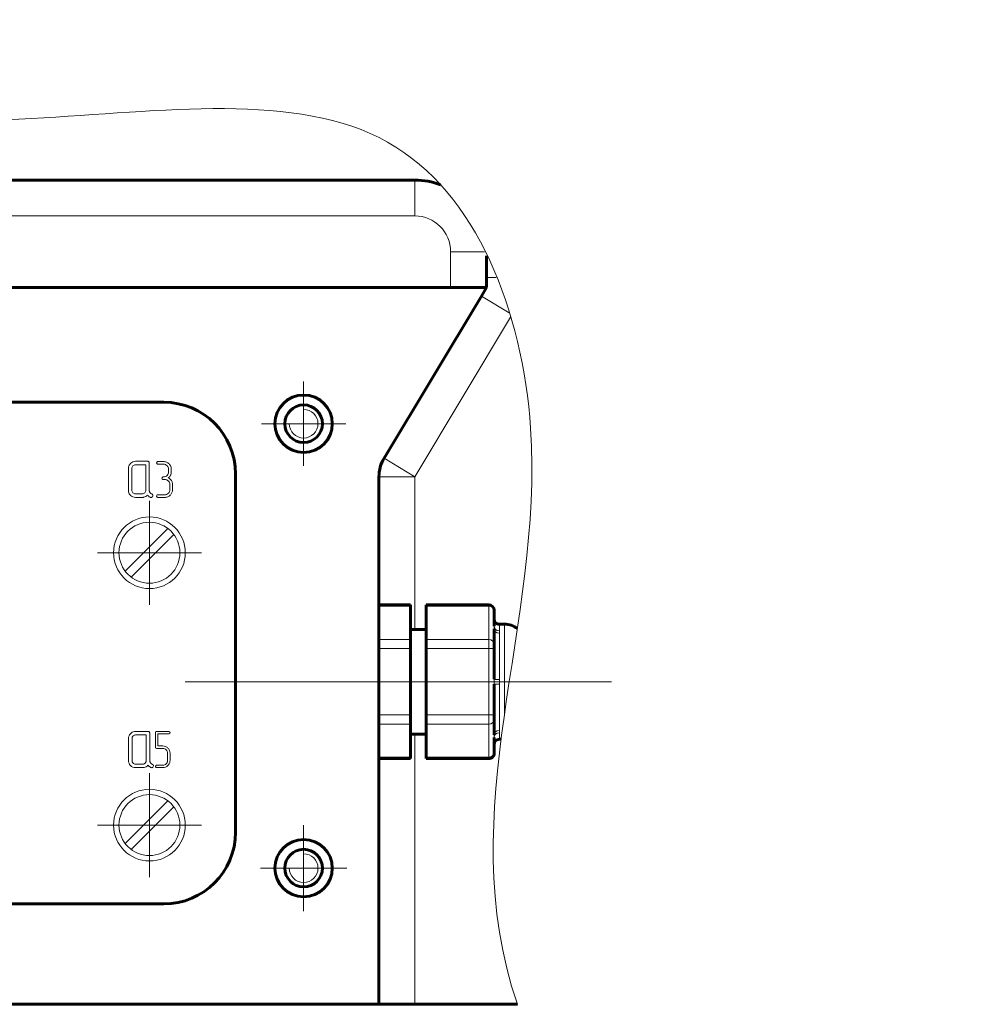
# Model space of a CAD drawing. Header units: millimetres. Extents: x 29 to 246, y -59 to 268.
# Tile 2 of 11: x 117 to 182, y -46 to 23. Entities that reach past the tile are written whole.
import ezdxf

# ---------------------------------------------------------------- set-up
doc = ezdxf.new("R2010")
doc.units = ezdxf.units.MM
for name, pattern in [('K5LT_AXLED', [19.5, 15, -1.5, 1.5, -1.5]), ('K5LT_BASIC', [0]), ('K5LT_THIN', [0]), ('K5LT_THIN_INCLUDED_TO_HATCHING', [0])]:
    doc.linetypes.add(name, pattern=pattern)
doc.layers.add('Системный слой', color=7, linetype='Continuous')

# ---------------------------------------------------------------- blocks, each defined once
blk = doc.blocks.new('U42')
at = {"layer": 'Системный слой', "color": 30, "linetype": 'K5LT_AXLED', "lineweight": 18, "true_color": 0xff8000}
for q in [(136.391, -33.625), (133.391, -36.625), (139.391, -36.625), (136.391, -39.625)]:
    blk.add_line((136.391, -36.625), q, dxfattribs=at)
blk = doc.blocks.new('U44')
at = {"layer": 'Системный слой', "color": 30, "linetype": 'K5LT_AXLED', "lineweight": 18, "true_color": 0xff8000}
for q in [(136.391, -2.69), (133.455, -5.625), (139.326, -5.625), (136.391, -8.561)]:
    blk.add_line((136.391, -5.625), q, dxfattribs=at)
blk = doc.blocks.new('U48')
at = {"layer": 'Системный слой', "color": 7, "linetype": 'K5LT_THIN', "lineweight": 18}
for p, q in [((126.152, -8.315), (126.139, -8.352)), ((126.139, -8.352), (126.145, -8.386)), ((126.145, -8.386), (126.163, -8.417)), ((126.232, -8.263), (126.203, -8.267)), ((126.604, -8.263), (126.232, -8.263)), ((126.232, -8.442), (126.604, -8.442)), ((126.977, -8.799), (126.977, -8.977)), ((127.163, -9.072), (127.163, -8.799)), ((126.524, -9.387), (126.511, -9.424)), ((126.511, -9.424), (126.517, -9.458)), ((126.517, -9.458), (126.536, -9.488)), ((126.604, -9.335), (126.576, -9.339)), ((126.604, -9.513), (126.696, -9.513)), ((127.139, -9.157), (127.151, -9.108)), ((127.151, -9.108), (127.163, -9.072)), ((127.063, -9.87), (127.063, -10.228)), ((127.249, -10.228), (127.249, -9.87)), ((126.152, -10.637), (126.139, -10.674)), ((126.139, -10.674), (126.145, -10.708)), ((126.145, -10.708), (126.163, -10.738)), ((126.231, -10.585), (126.203, -10.589)), ((126.694, -10.585), (126.231, -10.585)), ((126.232, -10.763), (126.694, -10.763))]:
    blk.add_line(p, q, dxfattribs=at)
for centre, radius, start, end in [((126.271, -8.381), 0.136, 133.03338, 150.91919), ((126.22, -8.357), 0.0824, 226.18924, 250.03979), ((126.222, -8.329), 0.0651, 107.03088, 133.03338), ((126.232, -8.325), 0.117, 250.03979, 270), ((126.604, -8.858), 0.595, 68.02411, 90), ((126.604, -8.841), 0.399, 68.04227, 90), ((126.619, -8.804), 0.359, 44.8804, 68.04227), ((126.622, -8.815), 0.549, 45.12967, 68.02411), ((126.623, -8.8), 0.354, 22.47669, 44.8804), ((126.625, -8.799), 0.351, 0, 22.47669), ((126.642, -8.795), 0.52, 22.44358, 45.12967), ((126.632, -8.799), 0.531, 0, 22.44358), ((126.643, -9.453), 0.137, 132.99673, 150.88973), ((126.592, -9.429), 0.0823, 226.18924, 250.06748), ((126.595, -9.401), 0.0653, 106.98651, 132.99673), ((126.604, -9.396), 0.118, 250.06748, 270), ((126.604, -8.938), 0.397, 270, 291.97684), ((126.696, -9.902), 0.388, 67.97958, 90), ((126.616, -8.967), 0.366, 291.97684, 314.87086), ((126.709, -9.869), 0.353, 44.86864, 67.97958), ((126.63, -8.98), 0.346, 314.87086, 337.56472), ((126.623, -8.977), 0.354, 337.56472, 0), ((126.41, -8.76), 0.838, 310.70374, 320.13797), ((126.754, -9.82), 0.47, 41.74874, 64.49899), ((126.679, -8.985), 0.487, 320.13797, 332.52256), ((126.666, -9.899), 0.589, 21.45041, 41.74874), ((126.812, -9.02), 0.355, 327.65698, 332.76581), ((126.894, -9.062), 0.263, 332.76581, 338.70584), ((126.708, -9.87), 0.355, 22.42106, 44.86864), ((126.707, -9.87), 0.356, 0, 22.42106), ((126.707, -10.228), 0.356, 337.59174, 0), ((126.723, -10.228), 0.526, 337.54661, 0), ((126.74, -9.87), 0.509, 10.70427, 21.45041), ((126.736, -9.87), 0.513, 0, 10.70427), ((126.271, -10.703), 0.136, 133.19337, 151.00808), ((126.22, -10.68), 0.0816, 225.96022, 249.92831), ((126.222, -10.65), 0.0645, 107.20004, 133.19337), ((126.232, -10.648), 0.116, 249.92831, 270), ((126.694, -10.194), 0.391, 270, 292.01532), ((126.694, -10.184), 0.579, 270, 292.28583), ((126.704, -10.22), 0.363, 292.01532, 314.87544), ((126.704, -10.208), 0.554, 292.28583, 315.08687), ((126.716, -10.231), 0.347, 314.87544, 337.59174), ((126.724, -10.228), 0.526, 315.08687, 337.54661)]:
    blk.add_arc(centre, radius, start, end, dxfattribs=at)
blk = doc.blocks.new('U54')
at = {"layer": 'Системный слой', "color": 7, "linetype": 'K5LT_THIN', "lineweight": 18}
for p, q in [((125.641, -18.25), (125.641, -11)), ((126.916, -12.926), (123.941, -15.901)), ((124.365, -16.325), (127.34, -13.35)), ((129.266, -14.625), (122.016, -14.625))]:
    blk.add_line(p, q, dxfattribs=at)
blk.add_circle((125.641, -14.625), 2.125, dxfattribs=at)
blk = doc.blocks.new('U55')
at = {"layer": 'Системный слой', "color": 7, "linetype": 'K5LT_THIN', "lineweight": 18}
for p, q in [((125.641, -37.25), (125.641, -30)), ((126.916, -31.926), (123.941, -34.901)), ((124.365, -35.325), (127.34, -32.35)), ((129.266, -33.625), (122.016, -33.625))]:
    blk.add_line(p, q, dxfattribs=at)
blk.add_circle((125.641, -33.625), 2.125, dxfattribs=at)

msp = doc.modelspace()

# ---------------------------------------------------------------- linework, layer by layer
at = {"layer": 'Системный слой', "color": 5, "linetype": 'K5LT_BASIC', "lineweight": 60, "true_color": 0x0000ff}
for p, q in [((79.1407, 11.3746), (144.1407, 11.3746)), ((149.1407, 3.8746), (149.1407, 6.0887)), ((146.6407, 3.8746), (76.6407, 3.8746)), ((149.1407, 3.8746), (146.6407, 3.8746)), ((148.7844, 3.2808), (149.1407, 3.8746)), ((141.997, -8.0317), (148.7844, 3.2808)), ((126.6407, -4.1254), (96.6407, -4.1254)), ((131.6407, -9.1254), (131.6407, -34.1254)), ((141.6407, -46.1254), (141.6407, -9.3179)), ((141.6407, -18.2634), (143.8307, -18.2634)), ((143.8307, -18.3612), (143.8307, -18.2634)), ((143.8307, -20.6772), (143.8307, -18.3612)), ((144.9257, -18.2634), (149.3057, -18.2634)), ((144.9257, -18.3612), (144.9257, -18.2634)), ((144.9257, -20.6772), (144.9257, -18.3612)), ((149.6707, -18.6773), (149.6707, -18.6284)), ((149.6707, -19.7476), (149.6707, -18.6773)), ((150.0357, -19.6105), (150.4007, -19.6105)), ((143.8307, -19.9755), (144.9257, -19.9755)), ((149.6707, -20.9933), (149.6707, -19.923)), ((143.8307, -21.3094), (143.8307, -20.6772)), ((144.9257, -21.3094), (144.9257, -20.6772)), ((149.6707, -21.3094), (149.6707, -20.9933)), ((143.8307, -25.9415), (143.8307, -21.3094)), ((144.9257, -25.9415), (144.9257, -21.3094)), ((149.6707, -23.4501), (149.6707, -21.3094)), ((149.6707, -25.9415), (149.6707, -23.8008)), ((143.8307, -26.5737), (143.8307, -25.9415)), ((144.9257, -26.5737), (144.9257, -25.9415)), ((149.6707, -26.2576), (149.6707, -25.9415)), ((143.8307, -28.8897), (143.8307, -26.5737)), ((144.9257, -28.8897), (144.9257, -26.5737)), ((149.6707, -27.3279), (149.6707, -26.2576)), ((143.8307, -27.2755), (144.9257, -27.2755)), ((149.6707, -28.5736), (149.6707, -27.5033)), ((150.0357, -27.6405), (150.1585, -27.6405)), ((149.6707, -28.6225), (149.6707, -28.5736)), ((141.6407, -28.9875), (143.8307, -28.9875)), ((143.8307, -28.9875), (143.8307, -28.8897)), ((144.9257, -28.9875), (144.9257, -28.8897)), ((144.9257, -28.9875), (149.3057, -28.9875)), ((96.6407, -39.1254), (126.6407, -39.1254)), ((72.6652, -46.1254), (151.298, -46.1254)), ((144.1407, -46.1254), (141.6407, -46.1254))]:
    msp.add_line(p, q, dxfattribs=at)
at = {"layer": 'Системный слой', "color": 7, "linetype": 'K5LT_THIN', "lineweight": 18}
for p, q in [((144.1407, 8.8746), (144.1407, 11.3746)), ((79.1407, 8.8746), (144.1407, 8.8746)), ((146.6407, 3.8746), (146.6407, 6.3746)), ((146.6407, 6.3746), (149.0017, 6.3746)), ((149.8171, 4.567), (149.1407, 4.567)), ((150.7181, 2.1206), (148.7844, 3.2808)), ((150.8182, 1.8113), (144.1407, -9.3179)), ((125.5042, -8.2415), (124.6583, -8.2415)), ((144.1407, -9.3179), (141.997, -8.0317)), ((124.1749, -8.7459), (124.1749, -10.259)), ((124.4166, -8.7445), (124.4166, -10.2604)), ((125.3834, -8.4918), (124.6583, -8.4918)), ((125.3834, -10.2604), (125.3834, -8.4918)), ((125.5943, -8.2724), (125.5847, -8.2639)), ((125.6251, -10.253), (125.6251, -8.3672)), ((144.1407, -9.3179), (141.6407, -9.3179)), ((144.1407, -19.9755), (144.1407, -9.3179)), ((124.6583, -10.5131), (125.1417, -10.5131)), ((124.6583, -10.7634), (125.1417, -10.7634)), ((125.7149, -10.7634), (125.758, -10.7634)), ((125.758, -10.7634), (125.7886, -10.7597)), ((125.8393, -10.7257), (125.8645, -10.6835)), ((141.6407, -18.3612), (143.8307, -18.3612)), ((144.9257, -18.3612), (149.3057, -18.3612)), ((149.3057, -18.3612), (149.3057, -18.2634)), ((149.3057, -20.6772), (149.3057, -18.3612)), ((149.6707, -19.923), (149.6707, -19.7476)), ((150.0357, -20.0708), (150.0357, -19.6105)), ((150.4007, -23.6255), (150.4007, -19.6105)), ((150.0357, -20.2315), (150.0357, -20.0708)), ((150.0357, -23.4647), (150.0357, -20.2315)), ((141.6407, -20.6772), (143.8307, -20.6772)), ((144.9257, -20.6772), (149.3057, -20.6772)), ((149.3057, -21.3094), (149.3057, -20.6772)), ((141.6407, -21.3094), (143.8307, -21.3094)), ((144.9257, -21.3094), (149.3057, -21.3094)), ((149.3057, -21.3094), (149.6707, -21.3094)), ((149.3057, -25.9415), (149.3057, -21.3094)), ((144.1407, -23.6255), (144.1407, -23.6254)), ((149.6707, -23.8008), (149.6707, -23.4501)), ((150.0357, -23.6255), (150.0357, -23.4647)), ((150.0357, -23.7862), (150.0357, -23.6255)), ((150.0357, -27.0194), (150.0357, -23.7862)), ((150.4007, -25.8356), (150.4007, -23.6255)), ((141.6407, -25.9415), (143.8307, -25.9415)), ((144.9257, -25.9415), (149.3057, -25.9415)), ((149.3057, -26.5737), (149.3057, -25.9415)), ((149.3057, -25.9415), (149.6707, -25.9415)), ((141.6407, -26.5737), (143.8307, -26.5737)), ((144.9257, -26.5737), (149.3057, -26.5737)), ((149.3057, -28.8897), (149.3057, -26.5737)), ((125.4156, -27.3377), (124.6747, -27.3377)), ((125.5387, -27.0911), (124.6749, -27.0911)), ((125.4156, -29.1195), (125.4156, -27.3377)), ((125.6315, -27.1221), (125.6217, -27.1137)), ((125.6621, -29.1195), (125.6621, -27.2146)), ((126.0781, -27.1187), (126.0626, -27.1754)), ((126.0626, -27.1754), (126.0626, -28.1891)), ((126.0838, -27.1121), (126.0781, -27.1187)), ((126.9906, -27.0911), (126.147, -27.0911)), ((126.2311, -27.2596), (126.9905, -27.2596)), ((126.2311, -28.1049), (126.2311, -27.2596)), ((126.9905, -27.2596), (127.0036, -27.2588)), ((127.0426, -27.114), (126.9906, -27.0911)), ((127.0036, -27.2588), (127.0519, -27.2335)), ((127.0474, -27.1187), (127.0426, -27.114)), ((127.0749, -27.1726), (127.0474, -27.1187)), ((127.0519, -27.2335), (127.0692, -27.205)), ((127.0692, -27.205), (127.0749, -27.1753)), ((127.0749, -27.1753), (127.0749, -27.1726)), ((144.1407, -46.1254), (144.1407, -27.2755)), ((149.6707, -27.5033), (149.6707, -27.3279)), ((150.0357, -27.1801), (150.0357, -27.0194)), ((150.0357, -27.6405), (150.0357, -27.1801)), ((124.1812, -27.5849), (124.1812, -29.1193)), ((124.4278, -27.5846), (124.4278, -29.1195)), ((126.5703, -28.1049), (126.2311, -28.1049)), ((126.0836, -28.2522), (126.0902, -28.2579)), ((126.0902, -28.2579), (126.147, -28.2734)), ((126.147, -28.2734), (126.5706, -28.2734)), ((126.5706, -28.2734), (126.5724, -28.2734)), ((126.8084, -28.3714), (126.8094, -28.3723)), ((126.9065, -28.6092), (126.9065, -29.1071)), ((126.9264, -28.2535), (126.9249, -28.252)), ((127.0749, -28.6092), (127.0749, -28.6076)), ((127.0749, -29.107), (127.0749, -28.6092)), ((124.6747, -29.3665), (125.1686, -29.3665)), ((125.91, -29.5423), (125.9186, -29.4923)), ((126.0626, -29.5288), (126.0681, -29.5608)), ((126.1203, -29.4486), (126.0825, -29.4783)), ((126.147, -29.4446), (126.1203, -29.4486)), ((126.5706, -29.4446), (126.147, -29.4446)), ((141.6407, -28.8897), (143.8307, -28.8897)), ((144.9257, -28.8897), (149.3057, -28.8897)), ((149.3057, -28.9875), (149.3057, -28.8897)), ((124.6749, -29.613), (125.1686, -29.613)), ((125.7559, -29.613), (125.8003, -29.6207)), ((125.8003, -29.6207), (125.8164, -29.6198)), ((125.8841, -29.5836), (125.91, -29.5423)), ((126.0681, -29.5608), (126.0846, -29.5894)), ((126.147, -29.613), (126.5705, -29.613)), ((126.5705, -29.613), (126.5719, -29.613))]:
    msp.add_line(p, q, dxfattribs=at)
at = {"layer": 'Системный слой', "color": 30, "linetype": 'K5LT_AXLED', "lineweight": 18, "true_color": 0xff8000}
for p, q in [((128.1407, -23.6254), (149.7892, -23.6254)), ((148.6407, -23.6254), (129.6407, -23.6254)), ((152.8637, -23.6255), (138.4922, -23.6255)), ((157.8637, -23.6255), (143.4922, -23.6255))]:
    msp.add_line(p, q, dxfattribs=at)
at = {"layer": 'Системный слой', "color": 5, "linetype": 'K5LT_BASIC', "lineweight": 60, "true_color": 0x0000ff}
for centre, radius in [((136.3907, -5.6254), 2), ((136.3907, -5.6254), 1.311), ((136.3907, -36.6254), 2), ((136.3907, -36.6254), 1.311)]:
    msp.add_circle(centre, radius, dxfattribs=at)
at = {"layer": 'Системный слой', "color": 7, "linetype": 'K5LT_THIN', "lineweight": 18}
for centre in [(125.6407, -14.6254), (125.6407, -33.6254)]:
    msp.add_circle(centre, 2.5, dxfattribs=at)
at = {"layer": 'Системный слой', "color": 5, "linetype": 'K5LT_BASIC', "lineweight": 60, "true_color": 0x0000ff}
for centre, radius, start, end in [((144.1407, 6.3746), 5, 68.895222, 90), ((126.6407, -9.1254), 5, 0, 90), ((144.1407, -9.3179), 2.5, 149.036243, 180), ((149.3057, -18.6284), 0.365, 0, 89.999971), ((150.0357, -19.2455), 0.365, 179.999971, 269.999971), ((150.4007, -21.0705), 1.46, 52.536124, 89.999971), ((150.0357, -28.0055), 0.365, 89.999971, 179.999971), ((149.3057, -28.6225), 0.365, 269.999971, 0), ((126.6407, -34.1254), 5, 270, 0)]:
    msp.add_arc(centre, radius, start, end, dxfattribs=at)
at = {"layer": 'Системный слой', "color": 7, "linetype": 'K5LT_THIN', "lineweight": 18}
for centre, radius, start, end in [((144.1407, 6.3746), 2.5, 0, 90), ((124.6583, -8.7034), 0.4619, 90, 112.693622), ((125.5042, -8.4234), 0.1819, 74.442998, 90), ((124.6595, -8.7459), 0.4846, 156.848726, 180), ((124.7504, -8.7848), 0.5835, 135.773996, 156.848726), ((124.6524, -8.6894), 0.4468, 112.693622, 135.773996), ((124.6862, -8.7445), 0.2696, 157.934065, 180), ((124.6671, -8.7367), 0.249, 134.961001, 157.934065), ((124.6563, -8.7259), 0.2337, 112.354027, 134.961001), ((124.6583, -8.7308), 0.239, 90, 112.354027), ((125.5278, -8.3389), 0.0941, 52.758564, 74.442998), ((125.5298, -8.3355), 0.0902, 17.969232, 44.393571), ((125.4319, -8.3672), 0.1932, 0, 17.969232), ((124.713, -10.259), 0.5381, 180, 202.058013), ((124.6863, -10.2604), 0.2697, 180, 201.973823), ((125.1138, -10.2604), 0.2696, 337.934068, 0), ((125.8968, -10.253), 0.2717, 180, 187.894745), ((125.947, -10.2461), 0.3224, 187.894745, 195.142242), ((124.6741, -10.2747), 0.4962, 202.058013, 225.041573), ((124.654, -10.2949), 0.4677, 225.041573, 247.656264), ((124.6669, -10.2683), 0.2488, 201.973823, 224.867398), ((124.6583, -10.2845), 0.479, 247.656264, 270), ((124.6565, -10.2786), 0.2341, 224.867398, 247.546425), ((124.6583, -10.2743), 0.2388, 247.546425, 270), ((125.1417, -10.2741), 0.239, 270, 292.354011), ((125.1417, -10.2089), 0.5545, 270, 275.557873), ((125.1487, -10.281), 0.482, 275.557873, 281.519108), ((125.1437, -10.279), 0.2337, 292.354011, 314.961009), ((125.1582, -10.3278), 0.4343, 281.519108, 301.170733), ((125.1329, -10.2682), 0.249, 314.961009, 337.934068), ((125.1244, -10.2719), 0.4997, 301.170733, 319.480228), ((126.9492, -9.331), 1.9208, 221.212213, 224.558522), ((125.646, -10.6143), 0.0918, 224.558522, 239.905228), ((125.9069, -10.3444), 0.4651, 228.690928, 238.763515), ((125.9846, -10.2359), 0.3614, 195.142242, 201.618866), ((126.0848, -10.1962), 0.4692, 201.618866, 207.302457), ((125.7694, -10.5712), 0.1998, 238.763515, 254.156946), ((125.8539, -10.2964), 0.2186, 211.72296, 229.107125), ((125.9931, -10.1357), 0.4312, 229.107125, 241.459912), ((125.7334, -10.6674), 0.162, 53.897009, 70.657878), ((125.7654, -10.6705), 0.0922, 284.579393, 303.804184), ((125.764, -10.6685), 0.0946, 303.804184, 322.776553), ((125.7682, -10.6196), 0.1029, 32.820162, 53.897009), ((125.7673, -10.6202), 0.104, 14.839362, 32.820162), ((125.7383, -10.6381), 0.1342, 340.190895, 350.652234), ((125.7206, -10.6326), 0.1523, 0, 14.839362), ((125.7049, -10.6326), 0.168, 350.652234, 0), ((124.6431, -27.583), 0.4617, 157.656887, 168.885696), ((124.6725, -27.5951), 0.4935, 147.125523, 157.656887), ((124.7909, -27.6716), 0.6344, 137.840019, 147.125523), ((124.684, -27.5794), 0.4933, 118.983812, 137.443024), ((124.661, -27.538), 0.446, 99.561611, 118.983812), ((124.6564, -27.574), 0.2275, 146.349809, 158.069009), ((124.6811, -27.5904), 0.2571, 135.328944, 146.349809), ((124.6722, -27.5856), 0.2474, 112.186082, 134.678006), ((124.6747, -27.5918), 0.2542, 90, 112.186082), ((124.6697, -27.5897), 0.4984, 94.637784, 99.561611), ((124.6749, -27.6529), 0.5618, 90, 94.637784), ((125.5387, -27.2835), 0.1924, 74.771618, 90), ((125.5639, -27.191), 0.0965, 53.203609, 74.771618), ((125.5683, -27.1849), 0.089, 18.368678, 44.839751), ((125.479, -27.2146), 0.1831, 0, 18.368678), ((126.1267, -27.1552), 0.0608, 108.369752, 134.840963), ((126.147, -27.2162), 0.1251, 90, 108.369752), ((124.6525, -27.5849), 0.4712, 168.885696, 180), ((124.709, -27.5846), 0.2812, 169.561429, 180), ((124.6608, -27.5757), 0.2321, 158.069009, 169.561429), ((126.5703, -28.6031), 0.4982, 67.473764, 90), ((126.5662, -28.613), 0.5089, 45.188689, 67.473764), ((126.1876, -28.1891), 0.125, 180, 198.378574), ((126.1267, -28.2093), 0.0608, 198.378574, 224.850909), ((126.5709, -28.6121), 0.3387, 67.448506, 89.73942), ((126.5736, -28.6057), 0.3317, 44.92296, 67.448506), ((126.5751, -28.6057), 0.3307, 22.289831, 44.891339), ((126.5666, -28.6092), 0.3399, 0, 22.289831), ((126.5662, -28.6142), 0.5098, 22.753969, 45.046185), ((126.5786, -28.609), 0.4963, 0.158054, 22.753969), ((124.7386, -29.1193), 0.5573, 180, 190.53146), ((124.6476, -29.1362), 0.4648, 190.53146, 202.067356), ((124.6415, -29.1387), 0.4582, 202.067356, 213.761284), ((124.6958, -29.1023), 0.5236, 213.761284, 224.698366), ((124.6656, -29.1251), 0.4862, 225.296871, 247.928568), ((124.7102, -29.1195), 0.2824, 180, 190.397841), ((124.6652, -29.1278), 0.2367, 190.397841, 201.758539), ((124.6622, -29.129), 0.2334, 201.758539, 213.271538), ((124.6891, -29.1113), 0.2656, 213.271538, 224.062059), ((124.6702, -29.1184), 0.2472, 225.937941, 248.241461), ((124.6747, -29.1069), 0.2596, 248.241461, 270), ((125.1686, -29.1093), 0.2572, 270, 291.930991), ((125.1753, -29.1257), 0.2394, 291.930991, 314.671056), ((125.1536, -29.1082), 0.2671, 315.321994, 326.160881), ((125.1835, -29.1282), 0.2312, 326.160881, 337.813918), ((125.1818, -29.1275), 0.233, 337.813918, 349.381207), ((125.1392, -29.1195), 0.2764, 349.381207, 0), ((125.161, -29.1149), 0.5035, 300.151689, 318.636156), ((126.96, -28.1533), 1.9223, 222.326487, 225.696382), ((125.6833, -29.4614), 0.0944, 225.696382, 240.945406), ((125.9156, -29.1195), 0.2534, 180, 188.316491), ((125.9641, -29.1124), 0.3025, 188.316491, 195.92794), ((126.0013, -29.1018), 0.3412, 195.92794, 202.690141), ((126.1012, -29.06), 0.4495, 202.690141, 208.580989), ((125.8876, -29.1571), 0.216, 213.084068, 230.623525), ((126.0353, -28.977), 0.449, 230.623525, 242.765594), ((125.7755, -29.5392), 0.1718, 55.276741, 71.546516), ((125.8149, -29.4823), 0.1026, 34.175449, 55.276741), ((125.8169, -29.481), 0.1002, 15.583777, 34.175449), ((125.7764, -29.4923), 0.1423, 0, 15.583777), ((126.1737, -29.5433), 0.112, 144.465, 172.532132), ((126.5706, -29.0996), 0.345, 270, 292.081147), ((126.5758, -29.1124), 0.3311, 292.081147, 314.625893), ((126.5655, -29.104), 0.51, 292.739713, 315.032321), ((126.5498, -29.0927), 0.3634, 315.361401, 326.217894), ((126.5896, -29.1193), 0.3156, 326.217894, 337.869804), ((126.5868, -29.1181), 0.3187, 337.869804, 349.4157), ((126.5275, -29.1071), 0.379, 349.4157, 0), ((126.5257, -29.0676), 0.564, 315.275551, 325.867549), ((126.6007, -29.1185), 0.4733, 325.867549, 337.432991), ((126.6052, -29.1203), 0.4684, 337.432991, 349.113288), ((126.5359, -29.107), 0.539, 349.113288, 0), ((124.6749, -29.1022), 0.5108, 247.928568, 270), ((125.1686, -29.0282), 0.5848, 270, 275.159762), ((125.1754, -29.1033), 0.5095, 275.159762, 280.688127), ((125.1856, -29.1572), 0.4545, 280.688127, 300.151689), ((125.945, -29.1809), 0.4757, 229.734908, 239.715482), ((125.8114, -29.4095), 0.2109, 239.715482, 254.727755), ((125.8043, -29.5126), 0.1079, 276.44145, 298.095711), ((125.811, -29.5252), 0.0936, 298.095711, 321.371798), ((126.1373, -29.5366), 0.0746, 225.02904, 249.290015), ((126.147, -29.511), 0.102, 249.290015, 270), ((126.5707, -29.1164), 0.4967, 270.145254, 292.739713)]:
    msp.add_arc(centre, radius, start, end, dxfattribs=at)
at = {"layer": 'Системный слой', "color": 7, "linetype": 'K5LT_THIN_INCLUDED_TO_HATCHING', "lineweight": 18}
for centre in [(136.3907, -5.6254), (136.3907, -36.6254)]:
    msp.add_arc(centre, 1, 180, 90, dxfattribs=at)
at = {"layer": 'Системный слой', "color": 7, "linetype": 'K5LT_THIN', "lineweight": 18}
for centre, major_axis, ratio, start_param, end_param in [((149.3057, -18.6773), (-0.365, 0), 0.8660254, 3.1415927, 4.712389), ((150.0357, -19.7476), (-0.365, 0), 0.8853469, 0, 1.5707963), ((150.0357, -19.923), (-0.365, 0), 0.8453155, 0, 1.5707963), ((149.3057, -20.9933), (-0.365, 0), 0.8660254, 3.1415927, 4.712389), ((150.0357, -23.4501), (-0.365, 0), 0.0400314, 0, 1.5707963), ((150.0357, -23.8008), (-0.365, 0), 0.0400314, 4.712389, 6.2831853), ((149.3057, -26.2576), (0.365, 0), 0.8660254, 4.712389, 6.2831853), ((150.0357, -27.3279), (-0.365, 0), 0.8453155, 4.712389, 6.2831853), ((150.0357, -27.5033), (-0.365, 0), 0.8853469, 4.712389, 6.2831853), ((149.3057, -28.5736), (0.365, 0), 0.8660254, 4.712389, 6.2831853)]:
    msp.add_ellipse(centre, major_axis=major_axis, ratio=ratio, start_param=start_param, end_param=end_param, dxfattribs=at)
at = {"layer": 'Системный слой', "color": 7, "linetype": 'K5LT_THIN_INCLUDED_TO_HATCHING', "lineweight": 18}
msp.add_open_spline([(72.6652, -46.1254), (66.8939, -40.2332), (66.8907, 12.6633), (89.8157, 16.0056), (116.677, 14.7082), (145.2633, 18.9424), (157.0127, -11.8253), (146.652, -32.6394), (151.298, -46.1254)], degree=3, knots=[0, 0, 0, 0, 2.1752994, 3.2169903, 4.2800277, 5.2987988, 6.3062202, 8, 8, 8, 8], dxfattribs=at)

# ---------------------------------------------------------------- block references
at = {"layer": 'Системный слой'}
for name in ['U44', 'U48', 'U54', 'U55', 'U42']:
    msp.add_blockref(name, (0, 0), dxfattribs=at)

doc.saveas('drawing.dxf')
